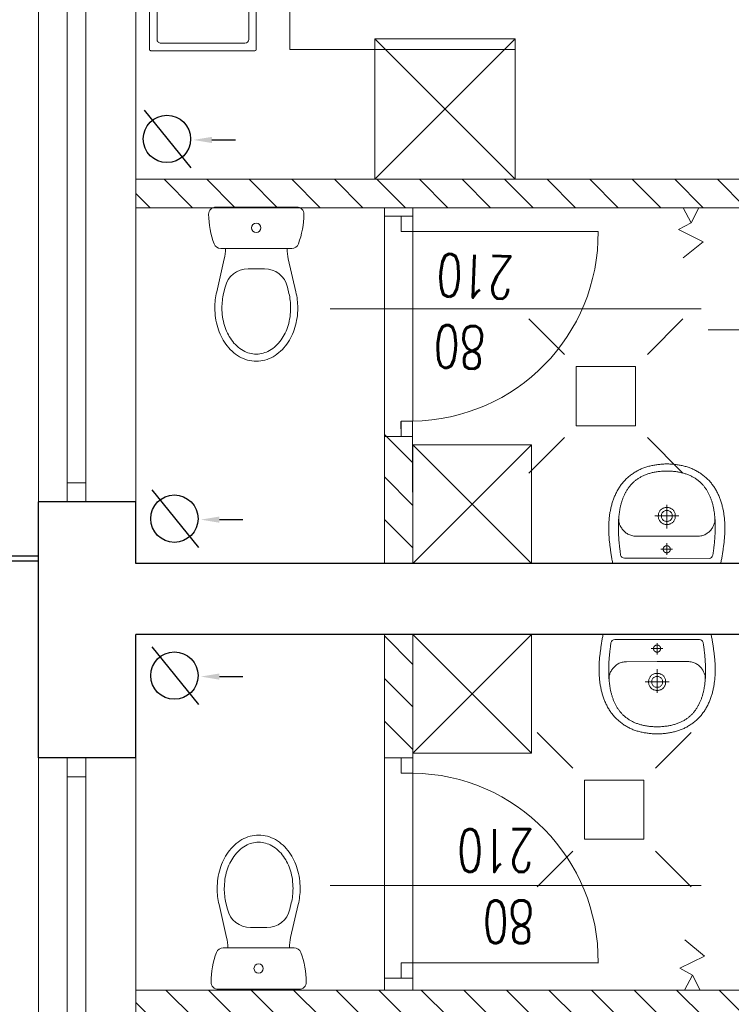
# Model space of a CAD drawing. Header units: millimetres. Extents: x -2948 to 78628, y 64669 to 215420.
# Tile 56 of 256: x 54957 to 55257, y 75974 to 76389. Entities that reach past the tile are written whole.
import ezdxf
from ezdxf.enums import TextEntityAlignment as Align

# ---------------------------------------------------------------- set-up
doc = ezdxf.new("R2010")
doc.units = ezdxf.units.MM
for name, pattern in [('ACAD_ISO04W100', [30, 24, -3, 0, -3]), ('CENTER2', [1.125, 0.75, -0.125, 0.125, -0.125]), ('HIDDEN', [9.525, 6.35, -3.175])]:
    doc.linetypes.add(name, pattern=pattern)
doc.layers.add('KONSTR.STALOWA', color=42, linetype='Continuous')
for name, color, linetype, lineweight in [('meble inst', 240, 'Continuous', 5), ('NOWE SCIANY', 3, 'Continuous', 13), ('OPIS', 2, 'Continuous', 13), ('osie', 91, 'ACAD_ISO04W100', 5), ('P_POMOC', 1, 'Continuous', 5), ('POMOC', 1, 'Continuous', 13), ('STOLARKA', 3, 'Continuous', 13), ('WYMIAR', 5, 'Continuous', 13), ('WYPOSAZENIE_SANITARNE', 122, 'Continuous', 5), ('ŚCIANY', 7, 'Continuous', 30)]:
    doc.layers.add(name, color=color, linetype=linetype, lineweight=lineweight)
doc.styles.add('CP_ATTR', font='ROMANS.SHX')
doc.styles.add('style2', font='romans.shx', dxfattribs={"width": 0.7})
doc.dimstyles.new('100', dxfattribs={"dimscale": 80, "dimtxt": 0.2, "dimasz": 0.2, "dimexe": 1.25, "dimexo": 0.625, "dimgap": 0.05, "dimtad": 1, "dimdec": 0, "dimdsep": 46, "dimlunit": 6, "dimtxsty": 'style2', "dimblk1": 'TICK', "dimblk2": 'TICK', "dimsah": 1, "dimcen": 0.2, "dimse1": 1, "dimse2": 1, "dimclrd": 256, "dimclrt": 2, "dimadec": 0, "dimazin": 0, "dimtfac": 1, "dimtdec": 0, "dimtix": 1, "dimtmove": 1, "dimatfit": 0, "dimldrblk": 'DOTSMALL', "dimfxl": 1, "dimtolj": 1, "dimtzin": 0, "dimarcsym": 0})

# ---------------------------------------------------------------- blocks, each defined once
blk = doc.blocks.new('A$C48A16FC9')
at = {"layer": 'WYPOSAZENIE_SANITARNE'}
for p, q in [((-13.67, 35.98), (20.52, 35.98)), ((18.4, 18.48), (-11.55, 18.48)), ((-13.28, 0.27), (-10.09, 14.1)), ((20.13, 0.27), (16.94, 14.1)), ((0, 10), (6.85, 10)), ((-10.36, -0.41), (-9.74, 2.25)), ((17.21, -0.41), (16.6, 2.25))]:
    blk.add_line(p, q, dxfattribs=at)
for points in [[(-14.07, -6.52, 0.072039), (-12.86, -14.86, 0.083339), (-9.48, -21.8, 0.106661), (-3.63, -27.12, 0.132138), (3.43, -29.02, 0.132138), (10.48, -27.12, 0.106661), (16.33, -21.8, 0.083339), (19.72, -14.86, 0.072039), (20.93, -6.52, 0.05824), (20.13, 0.27, 0.083339)], [(-13.28, 0.27, 0.05824), (-14.07, -6.52, 0.072039)], [(-10.36, -0.43, 0.05824), (-11.07, -6.52, 0.05824)], [(-11.07, -6.52, 0.072039), (-9.99, -14.01, 0.083339), (-7.04, -20.05, 0.106661), (-2.12, -24.52, 0.132138), (3.43, -26.02, 0.132138), (8.98, -24.52, 0.106661), (13.89, -20.05, 0.083339), (16.84, -14.01, 0.072039), (17.93, -6.52, 0.05824), (17.21, -0.43, 0.05824)]]:
    blk.add_lwpolyline(points, format="xyb", dxfattribs=at)
blk.add_circle((3.43, 27.23), 1.96, dxfattribs=at)
for centre, radius, start, end in [((-13.67, 32.98), 3, 90, 180.5376), ((20.52, 32.98), 3, 359.4624, 90), ((20.33, 33.3), 37, 180.5376, 200.3417), ((-13.48, 33.3), 37, 339.6583, 359.4624), ((-11.55, 21.48), 3, 200.3417, 270), ((-29.57, 18.6), 20, 346.9953, 359.6717), ((36.43, 18.6), 20, 180.3283, 193.0047), ((18.4, 21.48), 3, 270, 339.6583), ((0, 0), 10, 90, 166.9953), ((6.85, 0), 10, 13.0047, 90)]:
    blk.add_arc(centre, radius, start, end, dxfattribs=at)
blk = doc.blocks.new('umywalka Starck X 57x57 rzut')
for p, q in [((8125.85, 1958.51, 0.03), (8170.85, 1958.51, 0.03)), ((8123.85, 1956.51, 0.03), (8123.85, 1911.51, 0.03)), ((8172.85, 1956.51, 0.03), (8172.85, 1911.51, 0.03)), ((8125.85, 1909.51, 0.03), (8170.85, 1909.51, 0.03))]:
    blk.add_line(p, q)
at = {"elevation": 0.03}
blk.add_lwpolyline([(8176.85, 1961.81, 0.414214), (8176.15, 1962.51), (8120.55, 1962.51, 0.414214), (8119.85, 1961.81), (8119.85, 1906.21, 0.414214), (8120.55, 1905.51), (8176.15, 1905.51, 0.414214), (8176.85, 1906.21)], format="xyb", close=True, dxfattribs=at)
blk.add_circle((8148.35, 1953.51, 0.03), 1.75)
at = {"linetype": 'Continuous'}
for radius in [3.75, 2.6]:
    blk.add_circle((8148.35, 1931.01, 0.03), radius, dxfattribs=at)
for centre, start, end in [((8125.85, 1956.51, 0.03), 90, 180), ((8170.85, 1956.51, 0.03), 0, 90), ((8125.85, 1911.51, 0.03), 180, 270), ((8170.85, 1911.51, 0.03), 270, 0)]:
    blk.add_arc(centre, 2, start, end)
at = {"layer": 'osie', "linetype": 'CENTER2', "ltscale": 5}
for p, q in [((8150.7, 1953.51, 0.03), (8146, 1953.51, 0.03)), ((8148.35, 1955.86, 0.03), (8148.35, 1951.16, 0.03)), ((8143.28, 1931.01, 0.03), (8153.28, 1931.01, 0.03)), ((8148.35, 1935.94, 0.03), (8148.35, 1926.09, 0.03))]:
    blk.add_line(p, q, dxfattribs=at)
blk = doc.blocks.new('A$C17BC5D8D')
at = {"layer": 'WYPOSAZENIE_SANITARNE'}
blk.add_line((3.81, -7.43), (3.81, -7.43), dxfattribs=at)
for points in [[(-2.19, 13.82), (-2.19, -8.88), (-2.19, -31.68), (-1.76, -31.78), (-1.34, -31.87), (-0.91, -31.96), (-0.47, -32.04), (-0.04, -32.12), (0.4, -32.2), (0.84, -32.27), (1.28, -32.35), (1.73, -32.42), (2.17, -32.48), (2.61, -32.55), (3.06, -32.61), (3.5, -32.67), (3.94, -32.73), (4.39, -32.79), (4.83, -32.85), (5.26, -32.91), (5.7, -32.97), (6.13, -33.02), (6.56, -33.08), (6.98, -33.13), (7.4, -33.17), (7.82, -33.21), (8.24, -33.25), (8.67, -33.28), (9.09, -33.31), (9.51, -33.34), (9.93, -33.37), (10.36, -33.39), (10.78, -33.4), (11.2, -33.42), (11.63, -33.43), (12.05, -33.44), (12.47, -33.44), (12.9, -33.44), (13.32, -33.43), (13.74, -33.43), (14.17, -33.41), (14.59, -33.4), (15.01, -33.38), (15.43, -33.35), (15.86, -33.32), (16.28, -33.29), (16.7, -33.25), (17.12, -33.21), (17.54, -33.16), (17.96, -33.11), (18.37, -33.05), (18.79, -32.99), (19.21, -32.92), (19.62, -32.85), (20.04, -32.77), (20.45, -32.69), (20.87, -32.61), (21.28, -32.51), (21.69, -32.42), (22.1, -32.31), (22.51, -32.21), (22.91, -32.09), (23.32, -31.97), (23.72, -31.85), (24.13, -31.72), (24.53, -31.58), (24.93, -31.44), (25.33, -31.29), (25.72, -31.14), (26.12, -30.98), (26.51, -30.81), (26.9, -30.64), (26.9, -30.64), (27.31, -30.45), (27.7, -30.26), (28.1, -30.06), (28.48, -29.85), (28.86, -29.64), (29.24, -29.42), (29.61, -29.19), (29.97, -28.95), (30.33, -28.71), (30.68, -28.47), (31.02, -28.21), (31.36, -27.95), (31.7, -27.68), (32.03, -27.41), (32.35, -27.13), (32.66, -26.84), (32.97, -26.55), (33.28, -26.24), (33.58, -25.94), (33.87, -25.62), (34.16, -25.3), (34.44, -24.97), (34.72, -24.63), (34.99, -24.29), (35.26, -23.93), (35.52, -23.58), (35.77, -23.21), (36.02, -22.84), (36.27, -22.46), (36.49, -22.1), (36.71, -21.74), (36.92, -21.37), (37.12, -21), (37.31, -20.62), (37.5, -20.23), (37.67, -19.84), (37.84, -19.45), (38, -19.05), (38.15, -18.65), (38.29, -18.25), (38.43, -17.84), (38.56, -17.43), (38.68, -17.01), (38.79, -16.59), (38.9, -16.17), (39, -15.75), (39.1, -15.33), (39.18, -14.9), (39.27, -14.48), (39.34, -14.05), (39.41, -13.62), (39.47, -13.19), (39.53, -12.76), (39.58, -12.33), (39.63, -11.9), (39.67, -11.47), (39.71, -11.05), (39.74, -10.62), (39.77, -10.19), (39.79, -9.77), (39.8, -9.35), (39.82, -8.93), (39.82, -8.93), (39.8, -8.51), (39.79, -8.08), (39.77, -7.66), (39.74, -7.23), (39.71, -6.81), (39.67, -6.38), (39.63, -5.95), (39.58, -5.52), (39.53, -5.09), (39.47, -4.66), (39.41, -4.23), (39.34, -3.8), (39.27, -3.38), (39.18, -2.95), (39.1, -2.52), (39, -2.1), (38.9, -1.68), (38.79, -1.26), (38.68, -0.84), (38.56, -0.43), (38.43, -0.01), (38.29, 0.39), (38.15, 0.8), (38, 1.2), (37.84, 1.6), (37.67, 1.99), (37.5, 2.38), (37.31, 2.77), (37.12, 3.14), (36.92, 3.52), (36.71, 3.89), (36.49, 4.25), (36.27, 4.61), (36.27, 4.61), (36.02, 4.99), (35.77, 5.36), (35.52, 5.72), (35.26, 6.08), (34.99, 6.43), (34.72, 6.78), (34.44, 7.11), (34.16, 7.44), (33.87, 7.77), (33.58, 8.08), (33.28, 8.39), (32.97, 8.69), (32.66, 8.99), (32.35, 9.28), (32.03, 9.56), (31.7, 9.83), (31.36, 10.1), (31.02, 10.36), (30.68, 10.61), (30.33, 10.86), (29.97, 11.1), (29.61, 11.34), (29.24, 11.56), (28.86, 11.78), (28.48, 12), (28.1, 12.2), (27.7, 12.4), (27.31, 12.6), (26.9, 12.78), (26.9, 12.78), (26.51, 12.96), (26.12, 13.12), (25.72, 13.28), (25.33, 13.44), (24.93, 13.59), (24.53, 13.73), (24.13, 13.86), (23.72, 14), (23.32, 14.12), (22.91, 14.24), (22.51, 14.35), (22.1, 14.46), (21.69, 14.56), (21.28, 14.66), (20.87, 14.75), (20.45, 14.84), (20.04, 14.92), (19.62, 15), (19.21, 15.07), (18.79, 15.14), (18.37, 15.2), (17.96, 15.25), (17.54, 15.31), (17.12, 15.35), (16.7, 15.4), (16.28, 15.43), (15.86, 15.47), (15.43, 15.5), (15.01, 15.52), (14.59, 15.54), (14.17, 15.56), (13.74, 15.57), (13.32, 15.58), (12.9, 15.59), (12.47, 15.59), (12.05, 15.58), (11.63, 15.58), (11.2, 15.57), (10.78, 15.55), (10.36, 15.53), (9.93, 15.51), (9.51, 15.49), (9.09, 15.46), (8.67, 15.43), (8.24, 15.4), (7.82, 15.36), (7.4, 15.32), (6.98, 15.27), (6.56, 15.23), (6.56, 15.23), (6.13, 15.17), (5.7, 15.11), (5.26, 15.06), (4.83, 15), (4.39, 14.94), (3.94, 14.88), (3.5, 14.82), (3.06, 14.76), (2.61, 14.69), (2.17, 14.63), (1.73, 14.56), (1.28, 14.49), (0.84, 14.42), (0.4, 14.34), (-0.04, 14.27), (-0.47, 14.18), (-0.91, 14.1), (-1.34, 14.01), (-1.76, 13.92)], [(36.8, -8.93), (36.8, -8.44), (36.78, -7.96), (36.76, -7.49), (36.73, -7.02), (36.7, -6.57), (36.66, -6.12), (36.61, -5.67), (36.56, -5.24), (36.5, -4.81), (36.44, -4.38), (36.37, -3.97), (36.29, -3.56), (36.21, -3.16), (36.12, -2.76), (36.02, -2.38), (35.92, -1.99), (35.81, -1.62), (35.7, -1.25), (35.59, -0.89), (35.46, -0.53), (35.33, -0.19), (35.2, 0.16), (35.06, 0.49), (34.92, 0.82), (34.77, 1.15), (34.61, 1.47), (34.45, 1.78), (34.29, 2.08), (34.12, 2.38), (33.95, 2.68), (33.77, 2.96), (33.58, 3.25), (33.4, 3.52), (33.2, 3.79), (33.01, 4.06), (32.8, 4.32), (32.6, 4.57), (32.39, 4.82), (32.17, 5.06), (31.95, 5.3), (31.73, 5.53), (31.5, 5.75), (31.27, 5.98), (31.04, 6.19), (30.8, 6.4), (30.56, 6.61), (30.31, 6.81), (30.06, 7), (29.81, 7.19), (29.55, 7.38), (29.29, 7.56), (29.02, 7.74), (28.76, 7.91), (28.49, 8.07), (28.21, 8.24), (27.93, 8.39), (27.65, 8.54), (27.37, 8.69), (27.09, 8.84), (26.8, 8.98), (26.5, 9.11), (26.21, 9.24), (25.91, 9.37), (25.61, 9.49), (25.31, 9.61), (25.01, 9.72), (24.7, 9.83), (24.39, 9.94), (24.08, 10.04), (23.76, 10.14), (23.45, 10.23), (23.13, 10.32), (22.81, 10.41), (22.48, 10.49), (22.16, 10.57), (21.83, 10.64), (21.5, 10.72), (21.17, 10.78), (20.84, 10.85), (20.51, 10.91), (20.18, 10.97), (19.84, 11.02), (19.5, 11.08), (19.16, 11.12), (18.82, 11.17), (18.48, 11.21), (18.14, 11.25), (17.8, 11.29), (17.45, 11.32), (17.11, 11.35), (16.76, 11.38), (16.41, 11.4), (16.06, 11.43), (15.72, 11.45), (15.37, 11.46), (15.02, 11.48), (14.67, 11.49), (14.32, 11.5), (13.97, 11.51), (13.61, 11.51), (13.26, 11.51), (12.91, 11.51), (12.56, 11.51), (12.21, 11.51), (11.86, 11.5), (11.5, 11.49), (11.15, 11.48), (10.8, 11.47), (10.45, 11.45), (10.1, 11.44), (9.75, 11.42), (9.4, 11.4), (9.05, 11.38), (8.7, 11.36), (8.36, 11.33), (8.01, 11.31), (7.66, 11.28), (7.32, 11.25), (6.97, 11.22), (6.63, 11.19), (6.29, 11.15), (5.95, 11.12), (5.61, 11.08), (5.27, 11.05), (4.93, 11.01), (4.6, 10.97), (4.26, 10.93), (3.93, 10.89), (3.6, 10.85), (3.27, 10.8), (2.94, 10.76), (2.61, 10.72), (2.29, 10.67), (1.97, 10.63), (1.65, 10.58), (1.33, 10.53), (1.33, 10.53), (0.77, 10.3), (0.38, 9.98), (0.13, 9.53), (0.01, 8.93), (-0.01, -8.93), (0.01, -26.78), (0.13, -27.38), (0.38, -27.83), (0.77, -28.16), (1.33, -28.39), (1.65, -28.43), (1.97, -28.48), (2.29, -28.52), (2.61, -28.57), (2.94, -28.61), (3.27, -28.66), (3.6, -28.7), (3.93, -28.74), (4.26, -28.78), (4.6, -28.82), (4.93, -28.86), (5.27, -28.9), (5.61, -28.93), (5.95, -28.97), (6.29, -29.01), (6.63, -29.04), (6.97, -29.07), (7.32, -29.1), (7.66, -29.13), (8.01, -29.16), (8.36, -29.18), (8.7, -29.21), (9.05, -29.23), (9.4, -29.25), (9.75, -29.27), (10.1, -29.29), (10.45, -29.31), (10.8, -29.32), (11.15, -29.33), (11.5, -29.34), (11.86, -29.35), (12.21, -29.36), (12.56, -29.36), (12.91, -29.37), (13.26, -29.37), (13.61, -29.36), (13.97, -29.36), (14.32, -29.35), (14.67, -29.34), (15.02, -29.33), (15.37, -29.32), (15.72, -29.3), (16.06, -29.28), (16.41, -29.26), (16.76, -29.23), (17.11, -29.2), (17.45, -29.17), (17.8, -29.14), (18.14, -29.1), (18.48, -29.07), (18.82, -29.02), (19.16, -28.98), (19.5, -28.93), (19.84, -28.88), (20.18, -28.82), (20.51, -28.76), (20.84, -28.7), (21.17, -28.64), (21.5, -28.57), (21.83, -28.5), (22.16, -28.42), (22.48, -28.34), (22.81, -28.26), (23.13, -28.17), (23.45, -28.08), (23.76, -27.99), (24.08, -27.89), (24.39, -27.79), (24.7, -27.68), (25.01, -27.57), (25.31, -27.46), (25.61, -27.34), (25.91, -27.22), (26.21, -27.09), (26.5, -26.96), (26.8, -26.83), (27.09, -26.69), (27.37, -26.55), (27.65, -26.4), (27.93, -26.25), (28.21, -26.09), (28.49, -25.93), (28.76, -25.76), (29.02, -25.59), (29.29, -25.41), (29.55, -25.23), (29.81, -25.05), (30.06, -24.86), (30.31, -24.66), (30.56, -24.46), (30.8, -24.26), (31.04, -24.04), (31.27, -23.83), (31.5, -23.61), (31.73, -23.38), (31.95, -23.15), (32.17, -22.91), (32.39, -22.67), (32.6, -22.42), (32.8, -22.17), (33.01, -21.91), (33.2, -21.64), (33.4, -21.37), (33.58, -21.1), (33.77, -20.82), (33.95, -20.53), (34.12, -20.24), (34.29, -19.94), (34.45, -19.63), (34.61, -19.32), (34.77, -19), (34.92, -18.68), (35.06, -18.35), (35.2, -18.01), (35.33, -17.67), (35.46, -17.32), (35.59, -16.96), (35.7, -16.6), (35.81, -16.23), (35.92, -15.86), (36.02, -15.48), (36.12, -15.09), (36.21, -14.69), (36.29, -14.29), (36.37, -13.88), (36.44, -13.47), (36.5, -13.05), (36.56, -12.62), (36.61, -12.18), (36.66, -11.74), (36.7, -11.29), (36.73, -10.83), (36.76, -10.36), (36.78, -9.89), (36.8, -9.41), (36.8, -8.93)], [(3.81, -7.43), (3.79, -7.43), (3.77, -7.43), (3.75, -7.43), (3.73, -7.43), (3.71, -7.43), (3.69, -7.43), (3.67, -7.43), (3.64, -7.44), (3.62, -7.44), (3.6, -7.44), (3.58, -7.44), (3.56, -7.45), (3.54, -7.45), (3.52, -7.46), (3.5, -7.46), (3.48, -7.46), (3.46, -7.47), (3.44, -7.47), (3.42, -7.48), (3.39, -7.49), (3.37, -7.49), (3.35, -7.5), (3.33, -7.5), (3.31, -7.51), (3.29, -7.52), (3.27, -7.53), (3.25, -7.53), (3.23, -7.54), (3.22, -7.55), (3.2, -7.56), (3.18, -7.57), (3.16, -7.58), (3.14, -7.59), (3.12, -7.6), (3.1, -7.61), (3.08, -7.62), (3.06, -7.63), (3.05, -7.64), (3.03, -7.65), (3.01, -7.66), (2.99, -7.67), (2.97, -7.68), (2.96, -7.69), (2.94, -7.71), (2.92, -7.72), (2.9, -7.73), (2.89, -7.75), (2.87, -7.76), (2.85, -7.77), (2.84, -7.79), (2.82, -7.8), (2.81, -7.81), (2.79, -7.83), (2.78, -7.84), (2.76, -7.86), (2.75, -7.87), (2.73, -7.89), (2.72, -7.9), (2.7, -7.92), (2.69, -7.93), (2.67, -7.95), (2.66, -7.97), (2.65, -7.98), (2.63, -8), (2.62, -8.02), (2.61, -8.03), (2.59, -8.05), (2.58, -8.07), (2.57, -8.08), (2.56, -8.1), (2.55, -8.12), (2.54, -8.14), (2.52, -8.16), (2.51, -8.17), (2.5, -8.19), (2.49, -8.21), (2.48, -8.23), (2.47, -8.25), (2.46, -8.27), (2.45, -8.29), (2.45, -8.31), (2.44, -8.33), (2.43, -8.35), (2.42, -8.37), (2.41, -8.39), (2.41, -8.41), (2.4, -8.43), (2.39, -8.45), (2.38, -8.47), (2.38, -8.49), (2.37, -8.51), (2.37, -8.53), (2.36, -8.55), (2.36, -8.57), (2.35, -8.59), (2.35, -8.61), (2.34, -8.63), (2.34, -8.65), (2.33, -8.67), (2.33, -8.69), (2.33, -8.71), (2.32, -8.73), (2.32, -8.76), (2.32, -8.78), (2.32, -8.8), (2.32, -8.82), (2.31, -8.84), (2.31, -8.86), (2.31, -8.88), (2.31, -8.9), (2.31, -8.92), (2.31, -8.95), (2.31, -8.97), (2.31, -8.99), (2.31, -9.01), (2.32, -9.03), (2.32, -9.05), (2.32, -9.07), (2.32, -9.09), (2.32, -9.12), (2.33, -9.14), (2.33, -9.16), (2.33, -9.18), (2.34, -9.2), (2.34, -9.22), (2.35, -9.24), (2.35, -9.26), (2.35, -9.28), (2.36, -9.3), (2.37, -9.32), (2.37, -9.34), (2.38, -9.36), (2.38, -9.38), (2.39, -9.4), (2.4, -9.42), (2.4, -9.44), (2.41, -9.46), (2.42, -9.48), (2.43, -9.5), (2.44, -9.52), (2.44, -9.54), (2.45, -9.56), (2.46, -9.58), (2.47, -9.6), (2.48, -9.62), (2.49, -9.64), (2.5, -9.66), (2.51, -9.67), (2.52, -9.69), (2.53, -9.71), (2.54, -9.73), (2.56, -9.75), (2.57, -9.77), (2.58, -9.78), (2.59, -9.8), (2.6, -9.82), (2.62, -9.83), (2.63, -9.85), (2.64, -9.87), (2.66, -9.88), (2.67, -9.9), (2.68, -9.92), (2.7, -9.93), (2.71, -9.95), (2.73, -9.96), (2.74, -9.98), (2.76, -9.99), (2.77, -10.01), (2.79, -10.02), (2.8, -10.04), (2.82, -10.05), (2.84, -10.07), (2.85, -10.08), (2.87, -10.09), (2.88, -10.11), (2.9, -10.12), (2.92, -10.13), (2.94, -10.14), (2.95, -10.16), (2.97, -10.17), (2.99, -10.18), (3.01, -10.19), (3.02, -10.2), (3.04, -10.21), (3.06, -10.22), (3.08, -10.24), (3.1, -10.25), (3.12, -10.26), (3.13, -10.27), (3.15, -10.27), (3.17, -10.28), (3.19, -10.29), (3.21, -10.3), (3.23, -10.31), (3.25, -10.32), (3.27, -10.33), (3.29, -10.33), (3.31, -10.34), (3.33, -10.35), (3.35, -10.35), (3.37, -10.36), (3.39, -10.37), (3.41, -10.37), (3.43, -10.38), (3.45, -10.38), (3.47, -10.39), (3.49, -10.39), (3.51, -10.4), (3.54, -10.4), (3.56, -10.4), (3.58, -10.41), (3.6, -10.41), (3.62, -10.41), (3.64, -10.42), (3.66, -10.42), (3.68, -10.42), (3.7, -10.42), (3.73, -10.42), (3.75, -10.43), (3.77, -10.43), (3.79, -10.43), (3.81, -10.43), (3.83, -10.43), (3.85, -10.43), (3.87, -10.43), (3.9, -10.42), (3.92, -10.42), (3.94, -10.42), (3.96, -10.42), (3.98, -10.42), (4, -10.41), (4.02, -10.41), (4.04, -10.41), (4.06, -10.41), (4.08, -10.4), (4.11, -10.4), (4.13, -10.39), (4.15, -10.39), (4.17, -10.38), (4.19, -10.38), (4.21, -10.37), (4.23, -10.37), (4.25, -10.36), (4.27, -10.36), (4.29, -10.35), (4.31, -10.34), (4.33, -10.33), (4.35, -10.33), (4.37, -10.32), (4.39, -10.31), (4.41, -10.3), (4.43, -10.29), (4.45, -10.29), (4.47, -10.28), (4.49, -10.27), (4.5, -10.26), (4.52, -10.25), (4.54, -10.24), (4.56, -10.23), (4.58, -10.22), (4.6, -10.2), (4.61, -10.19), (4.63, -10.18), (4.65, -10.17), (4.67, -10.16), (4.69, -10.15), (4.7, -10.13), (4.72, -10.12), (4.74, -10.11), (4.75, -10.09), (4.77, -10.08), (4.79, -10.07), (4.8, -10.05), (4.82, -10.04), (4.83, -10.03), (4.85, -10.01), (4.86, -10), (4.88, -9.98), (4.89, -9.97), (4.91, -9.95), (4.92, -9.93), (4.94, -9.92), (4.95, -9.9), (4.96, -9.89), (4.98, -9.87), (4.99, -9.85), (5, -9.84), (5.02, -9.82), (5.03, -9.8), (5.04, -9.79), (5.05, -9.77), (5.07, -9.75), (5.08, -9.73), (5.09, -9.71), (5.1, -9.7), (5.11, -9.68), (5.12, -9.66), (5.13, -9.64), (5.14, -9.62), (5.15, -9.6), (5.16, -9.58), (5.17, -9.57), (5.18, -9.55), (5.19, -9.53), (5.2, -9.51), (5.2, -9.49), (5.21, -9.47), (5.22, -9.45), (5.23, -9.43), (5.23, -9.41), (5.24, -9.39), (5.25, -9.37), (5.25, -9.35), (5.26, -9.33), (5.26, -9.31), (5.27, -9.29), (5.27, -9.27), (5.28, -9.24), (5.28, -9.22), (5.29, -9.2), (5.29, -9.18), (5.29, -9.16), (5.3, -9.14), (5.3, -9.12), (5.3, -9.1), (5.3, -9.08), (5.31, -9.06), (5.31, -9.03), (5.31, -9.01), (5.31, -8.99), (5.31, -8.97), (5.31, -8.95), (5.31, -8.93), (5.31, -8.91), (5.31, -8.89), (5.31, -8.86), (5.31, -8.84), (5.31, -8.82), (5.31, -8.8), (5.31, -8.78), (5.3, -8.76), (5.3, -8.74), (5.3, -8.72), (5.29, -8.7), (5.29, -8.67), (5.29, -8.65), (5.28, -8.63), (5.28, -8.61), (5.27, -8.59), (5.27, -8.57), (5.26, -8.55), (5.26, -8.53), (5.25, -8.51), (5.25, -8.49), (5.24, -8.47), (5.23, -8.45), (5.23, -8.43), (5.22, -8.41), (5.21, -8.39), (5.2, -8.37), (5.2, -8.35), (5.19, -8.33), (5.18, -8.31), (5.17, -8.29), (5.16, -8.27), (5.15, -8.25), (5.14, -8.23), (5.13, -8.22), (5.12, -8.2), (5.11, -8.18), (5.1, -8.16), (5.09, -8.14), (5.08, -8.12), (5.07, -8.11), (5.06, -8.09), (5.04, -8.07), (5.03, -8.05), (5.02, -8.04), (5.01, -8.02), (4.99, -8), (4.98, -7.99), (4.97, -7.97), (4.95, -7.95), (4.94, -7.94), (4.93, -7.92), (4.91, -7.91), (4.9, -7.89), (4.88, -7.87), (4.87, -7.86), (4.85, -7.84), (4.84, -7.83), (4.82, -7.82), (4.8, -7.8), (4.79, -7.79), (4.77, -7.77), (4.76, -7.76), (4.74, -7.75), (4.72, -7.73), (4.71, -7.72), (4.69, -7.71), (4.67, -7.7), (4.65, -7.68), (4.64, -7.67), (4.62, -7.66), (4.6, -7.65), (4.58, -7.64), (4.56, -7.63), (4.55, -7.62), (4.53, -7.61), (4.51, -7.6), (4.49, -7.59), (4.47, -7.58), (4.45, -7.57), (4.43, -7.56), (4.41, -7.55), (4.39, -7.54), (4.37, -7.54), (4.35, -7.53), (4.33, -7.52), (4.31, -7.51), (4.29, -7.51), (4.27, -7.5), (4.25, -7.49), (4.23, -7.49), (4.21, -7.48), (4.19, -7.48), (4.17, -7.47), (4.15, -7.47), (4.13, -7.46), (4.11, -7.46), (4.09, -7.45), (4.07, -7.45), (4.05, -7.44), (4.03, -7.44), (4, -7.44), (3.98, -7.44), (3.96, -7.43), (3.94, -7.43), (3.92, -7.43), (3.9, -7.43), (3.88, -7.43), (3.86, -7.43), (3.84, -7.43), (3.81, -7.43)], [(17.86, -5.33), (18.22, -5.34), (18.57, -5.38), (18.89, -5.45), (19.19, -5.54), (19.47, -5.65), (19.74, -5.79), (19.99, -5.94), (20.21, -6.11), (20.42, -6.3), (20.61, -6.5), (20.78, -6.72), (20.93, -6.95), (21.06, -7.19), (21.18, -7.44), (21.27, -7.7), (21.35, -7.97), (21.41, -8.24), (21.44, -8.51), (21.46, -8.79), (21.46, -9.07), (21.44, -9.34), (21.41, -9.62), (21.35, -9.89), (21.27, -10.15), (21.18, -10.41), (21.06, -10.66), (20.93, -10.9), (20.78, -11.13), (20.61, -11.35), (20.42, -11.55), (20.21, -11.74), (19.98, -11.91), (19.74, -12.07), (19.47, -12.2), (19.19, -12.31), (18.89, -12.41), (18.56, -12.47), (18.22, -12.51), (17.86, -12.53), (17.5, -12.51), (17.16, -12.47), (16.84, -12.41), (16.54, -12.31), (16.25, -12.2), (15.99, -12.07), (15.74, -11.91), (15.52, -11.74), (15.31, -11.55), (15.12, -11.35), (14.95, -11.13), (14.8, -10.9), (14.66, -10.66), (14.55, -10.41), (14.46, -10.15), (14.38, -9.88), (14.32, -9.61), (14.28, -9.34), (14.27, -9.06), (14.27, -8.79), (14.28, -8.51), (14.32, -8.24), (14.38, -7.97), (14.46, -7.7), (14.55, -7.44), (14.66, -7.19), (14.8, -6.95), (14.95, -6.72), (15.12, -6.5), (15.31, -6.3), (15.52, -6.11), (15.74, -5.94), (15.99, -5.79), (16.25, -5.65), (16.54, -5.54), (16.84, -5.45), (17.16, -5.38), (17.5, -5.34), (17.86, -5.33)], [(17.86, -6.63), (18.23, -6.65), (18.57, -6.72), (18.87, -6.82), (19.14, -6.97), (19.38, -7.14), (19.59, -7.35), (19.77, -7.57), (19.91, -7.82), (20.02, -8.08), (20.1, -8.36), (20.15, -8.64), (20.16, -8.93), (20.15, -9.21), (20.1, -9.5), (20.02, -9.77), (19.91, -10.03), (19.76, -10.28), (19.59, -10.51), (19.38, -10.71), (19.14, -10.89), (18.87, -11.03), (18.57, -11.14), (18.23, -11.2), (17.86, -11.23), (17.5, -11.2), (17.16, -11.14), (16.86, -11.03), (16.59, -10.89), (16.35, -10.71), (16.14, -10.51), (15.96, -10.28), (15.82, -10.03), (15.71, -9.77), (15.63, -9.5), (15.58, -9.21), (15.56, -8.93), (15.58, -8.64), (15.63, -8.36), (15.71, -8.08), (15.82, -7.82), (15.96, -7.57), (16.14, -7.35), (16.35, -7.14), (16.59, -6.97), (16.86, -6.82), (17.16, -6.72), (17.5, -6.65), (17.86, -6.63)]]:
    blk.add_lwpolyline(points, close=True, dxfattribs=at)
for points in [[(16.87, 11.37), (16.57, 11.39), (16.26, 11.39), (15.94, 11.38), (15.62, 11.34), (15.28, 11.28), (14.95, 11.2), (14.61, 11.1), (14.27, 10.99), (13.93, 10.85), (13.6, 10.7), (13.26, 10.52), (12.93, 10.33), (12.61, 10.12), (12.29, 9.89), (11.98, 9.65), (11.68, 9.38), (11.4, 9.1), (11.12, 8.81), (10.86, 8.49), (10.62, 8.16), (10.39, 7.81), (10.18, 7.45), (9.99, 7.07), (9.82, 6.67), (9.67, 6.26), (9.54, 5.83), (9.45, 5.39), (9.37, 4.93), (9.33, 4.46), (9.31, 3.97)], [(9.31, 3.97), (9.31, -8.93), (9.31, -21.83)], [(17.89, -3.84), (17.89, -14.02)], [(3.81, -11.36), (3.81, -6.49)], [(6.34, -8.93), (1.5, -8.93)], [(22.54, -8.93), (12.53, -8.93)], [(9.31, -21.83), (9.33, -22.31), (9.37, -22.78), (9.45, -23.24), (9.54, -23.68), (9.67, -24.11), (9.82, -24.52), (9.99, -24.92), (10.18, -25.3), (10.39, -25.66), (10.62, -26.01), (10.86, -26.34), (11.12, -26.66), (11.4, -26.96), (11.68, -27.24), (11.98, -27.5), (12.29, -27.75), (12.61, -27.97), (12.93, -28.18), (13.26, -28.38), (13.6, -28.55), (13.93, -28.7), (14.27, -28.84), (14.61, -28.96), (14.95, -29.05), (15.28, -29.13), (15.62, -29.19), (15.94, -29.23), (16.26, -29.25), (16.57, -29.24), (16.87, -29.22)]]:
    blk.add_lwpolyline(points, dxfattribs=at)
blk = doc.blocks.new('2DHSN_724_5an68yu')
for p, q in [((-17.5, 17.51), (-32.5, 32.51)), ((17.5, 17.51), (32.5, 32.51)), ((-17.5, -17.51), (-32.5, -32.51)), ((17.5, -17.51), (32.5, -32.51))]:
    blk.add_line(p, q)
blk.add_lwpolyline([(-12.5, 12.5), (12.5, 12.5), (12.5, -12.5), (-12.5, -12.5)], close=True)
at = {"linetype": 'ByBlock', "style": 'CP_ATTR', "flags": 9}
for tag, p in [('NAME', (-9.19, -1.83)), ('FLOW', (-9.19, -1.83)), ('CHARACTER', (-9.19, -1.84)), ('NUMBER', (-9.19, -1.85)), ('TEMPERATURE', (-9.19, -1.85)), ('PRODUCT-TYPE', (-9.19, -1.86)), ('ORDER-NO', (-9.19, -1.87)), ('PN', (-9.18, -1.83)), ('OTHER', (-9.18, -1.83)), ('PRODUCER', (-9.17, -1.83)), ('ARTICLE', (-9.16, -1.83)), ('VOLTAGE', (-9.16, -1.85)), ('WEIGHT', (-9.15, -1.84)), ('GROUP', (-9.15, -1.85)), ('POWER', (-9.15, -1.87)), ('DN', (-9.14, -1.86))]:
    blk.add_attdef(tag, text='', height=0.00005, dxfattribs=at).set_placement(p, align=Align.MIDDLE_LEFT)
blk = doc.blocks.new('TICK')
at = {"color": 5}
for p, q in [((0, -0.75), (0, 0.75)), ((-1, 0), (1, 0))]:
    blk.add_line(p, q, dxfattribs=at)
at = {"const_width": 0.1}
blk.add_lwpolyline([(-0.354, -0.354), (0.354, 0.354)], dxfattribs=at)
blk = doc.blocks.new('*D1105')
at = {"layer": 'Defpoints', "color": 0, "ltscale": 2, "transparency": 16777216}
for p in [(54277.68, 76159.64), (55015.89, 76159.64), (55015.89, 76129.64)]:
    blk.add_point(p, dxfattribs=at)
at = {"layer": 'WYMIAR', "lineweight": -2, "ltscale": 2, "transparency": 16777216}
for p, q in [((54277.68, 76175.64), (54277.68, 76191.64)), ((54277.68, 76129.64), (54277.68, 76159.64)), ((54277.68, 76113.64), (54277.68, 76097.64))]:
    blk.add_line(p, q, dxfattribs=at)
at = {"layer": 'WYMIAR', "lineweight": -2, "ltscale": 2, "transparency": 16777216, "xscale": 16, "yscale": 16, "zscale": 16}
for p, rotation in [((54277.68, 76159.64), 270), ((54277.68, 76129.64), 90)]:
    blk.add_blockref('TICK', p, dxfattribs=dict(at, rotation=rotation))
at = {"layer": 'WYMIAR', "color": 2, "ltscale": 2, "transparency": 16777216, "insert": (54265.68, 76144.64), "char_height": 16, "attachment_point": 5, "rotation": 90, "style": 'style2'}
blk.add_mtext('\\A1;30', dxfattribs=at)
blk = doc.blocks.new('_DotSmall')
at = {"layer": 'OPIS', "color": 0, "const_width": 0.5}
blk.add_lwpolyline([(-0.0625, 0, 1), (0.0625, 0, 1)], format="xyb", close=True, dxfattribs=at)
blk = doc.blocks.new('*D1106')
at = {"layer": 'Defpoints', "color": 0, "ltscale": 2, "transparency": 16777216}
for p in [(54277.68, 76309.64), (55005.49, 76309.64), (55015.89, 76159.64)]:
    blk.add_point(p, dxfattribs=at)
at = {"layer": 'WYMIAR', "lineweight": -2, "ltscale": 2, "transparency": 16777216}
blk.add_line((54277.68, 76175.64), (54277.68, 76293.64), dxfattribs=at)
at = {"layer": 'WYMIAR', "lineweight": -2, "ltscale": 2, "transparency": 16777216, "xscale": 16, "yscale": 16, "zscale": 16}
for p, rotation in [((54277.68, 76309.64), 90), ((54277.68, 76159.64), 270)]:
    blk.add_blockref('TICK', p, dxfattribs=dict(at, rotation=rotation))
at = {"layer": 'WYMIAR', "color": 2, "ltscale": 2, "transparency": 16777216, "insert": (54265.68, 76234.64), "char_height": 16, "attachment_point": 5, "rotation": 90, "style": 'style2'}
blk.add_mtext('\\A1;150', dxfattribs=at)
blk = doc.blocks.new('*D1132')
at = {"layer": 'Defpoints', "color": 0, "ltscale": 2, "transparency": 16777216}
for p in [(54277.68, 75967.64), (55005.49, 75967.64), (54990.49, 75572.64)]:
    blk.add_point(p, dxfattribs=at)
at = {"layer": 'WYMIAR', "lineweight": -2, "ltscale": 2, "transparency": 16777216}
blk.add_line((54277.68, 75588.64), (54277.68, 75951.64), dxfattribs=at)
at = {"layer": 'WYMIAR', "lineweight": -2, "ltscale": 2, "transparency": 16777216, "xscale": 16, "yscale": 16, "zscale": 16}
for p, rotation in [((54277.68, 75967.64), 90), ((54277.68, 75572.64), 270)]:
    blk.add_blockref('TICK', p, dxfattribs=dict(at, rotation=rotation))
at = {"layer": 'WYMIAR', "color": 2, "ltscale": 2, "transparency": 16777216, "insert": (54265.68, 75770.14), "char_height": 16, "attachment_point": 5, "rotation": 90, "style": 'style2'}
blk.add_mtext('\\A1;395', dxfattribs=at)
blk = doc.blocks.new('*D1133')
at = {"layer": 'Defpoints', "color": 0, "ltscale": 2, "transparency": 16777216}
for p in [(54277.68, 75979.64), (54990.49, 75979.64), (54990.49, 75967.64)]:
    blk.add_point(p, dxfattribs=at)
at = {"layer": 'WYMIAR', "lineweight": -2, "ltscale": 2, "transparency": 16777216}
for p, q in [((54277.68, 75995.64), (54277.68, 76011.64)), ((54277.68, 75967.64), (54277.68, 75979.64)), ((54277.68, 75951.64), (54277.68, 75935.64))]:
    blk.add_line(p, q, dxfattribs=at)
at = {"layer": 'WYMIAR', "lineweight": -2, "ltscale": 2, "transparency": 16777216, "xscale": 16, "yscale": 16, "zscale": 16}
for p, rotation in [((54277.68, 75979.64), 270), ((54277.68, 75967.64), 90)]:
    blk.add_blockref('TICK', p, dxfattribs=dict(at, rotation=rotation))
at = {"layer": 'WYMIAR', "color": 2, "ltscale": 2, "transparency": 16777216, "insert": (54265.68, 75973.64), "char_height": 16, "attachment_point": 5, "rotation": 90, "style": 'style2'}
blk.add_mtext('\\A1;12', dxfattribs=at)
blk = doc.blocks.new('*D1134')
at = {"layer": 'Defpoints', "color": 0, "ltscale": 2, "transparency": 16777216}
for p in [(54277.68, 76129.64), (55005.49, 76129.64), (54990.49, 75979.64)]:
    blk.add_point(p, dxfattribs=at)
at = {"layer": 'WYMIAR', "lineweight": -2, "ltscale": 2, "transparency": 16777216}
blk.add_line((54277.68, 75995.64), (54277.68, 76113.64), dxfattribs=at)
at = {"layer": 'WYMIAR', "lineweight": -2, "ltscale": 2, "transparency": 16777216, "xscale": 16, "yscale": 16, "zscale": 16}
for p, rotation in [((54277.68, 76129.64), 90), ((54277.68, 75979.64), 270)]:
    blk.add_blockref('TICK', p, dxfattribs=dict(at, rotation=rotation))
at = {"layer": 'WYMIAR', "color": 2, "ltscale": 2, "transparency": 16777216, "insert": (54265.68, 76054.64), "char_height": 16, "attachment_point": 5, "rotation": 90, "style": 'style2'}
blk.add_mtext('\\A1;150', dxfattribs=at)
blk = doc.blocks.new('*D1135')
at = {"layer": 'Defpoints', "color": 0, "ltscale": 2, "transparency": 16777216}
for p in [(54277.68, 76321.64), (54990.49, 76321.64), (54990.49, 76309.64)]:
    blk.add_point(p, dxfattribs=at)
at = {"layer": 'WYMIAR', "lineweight": -2, "ltscale": 2, "transparency": 16777216}
for p, q in [((54277.68, 76337.64), (54277.68, 76353.64)), ((54277.68, 76309.64), (54277.68, 76321.64)), ((54277.68, 76293.64), (54277.68, 76277.64))]:
    blk.add_line(p, q, dxfattribs=at)
at = {"layer": 'WYMIAR', "lineweight": -2, "ltscale": 2, "transparency": 16777216, "xscale": 16, "yscale": 16, "zscale": 16}
for p, rotation in [((54277.68, 76321.64), 270), ((54277.68, 76309.64), 90)]:
    blk.add_blockref('TICK', p, dxfattribs=dict(at, rotation=rotation))
at = {"layer": 'WYMIAR', "color": 2, "ltscale": 2, "transparency": 16777216, "insert": (54265.68, 76315.64), "char_height": 16, "attachment_point": 5, "rotation": 90, "style": 'style2'}
blk.add_mtext('\\A1;12', dxfattribs=at)
blk = doc.blocks.new('*D1136')
at = {"layer": 'Defpoints', "color": 0, "ltscale": 2, "transparency": 16777216}
for p in [(54277.68, 76713.24), (55005.49, 76713.24), (54990.49, 76321.64)]:
    blk.add_point(p, dxfattribs=at)
at = {"layer": 'WYMIAR', "lineweight": -2, "ltscale": 2, "transparency": 16777216}
blk.add_line((54277.68, 76337.64), (54277.68, 76697.24), dxfattribs=at)
at = {"layer": 'WYMIAR', "lineweight": -2, "ltscale": 2, "transparency": 16777216, "xscale": 16, "yscale": 16, "zscale": 16}
for p, rotation in [((54277.68, 76713.24), 90), ((54277.68, 76321.64), 270)]:
    blk.add_blockref('TICK', p, dxfattribs=dict(at, rotation=rotation))
at = {"layer": 'WYMIAR', "color": 2, "ltscale": 2, "transparency": 16777216, "insert": (54265.68, 76517.44), "char_height": 16, "attachment_point": 5, "rotation": 90, "style": 'style2'}
blk.add_mtext('\\A1;392', dxfattribs=at)

msp = doc.modelspace()

# ---------------------------------------------------------------- hatches: boundary and pattern name
at = {"layer": 'NOWE SCIANY', "ltscale": 2, "true_color": 0x33a319, "transparency": 33554687}
h = msp.add_hatch(dxfattribs=at)
h.set_pattern_fill('ANSI31', color=84, scale=4)
h.set_pattern_definition([(135, (17962.765, -27595.734), (-8.9802561, -8.9802561), [])])
h.paths.add_polyline_path([(55005.49, 75979.64), (55005.49, 75967.64), (55286.5, 75967.64), (55286.5, 75972.59), (55286.5, 75979.64), (55122.5, 75979.64), (55110.5, 75979.64)])
edge = h.paths.add_edge_path()
edge.add_line((55005.49, 76321.64), (55005.49, 76309.64))
edge.add_line((55005.49, 76309.64), (55038, 76309.64))
edge.add_arc((55039.25, 76306.92), 3, 90.0293, 114.6441, ccw=False)
edge.add_line((55039.25, 76309.92), (55073.44, 76309.94))
edge.add_arc((55073.44, 76306.94), 3, 64.5672, 90.0293, ccw=False)
edge.add_line((55074.73, 76309.64), (55123.5, 76309.64))
edge.add_line((55123.5, 76309.64), (55286.5, 76309.64))
edge.add_line((55286.5, 76309.64), (55286.5, 76321.64))
edge.add_line((55286.5, 76321.64), (55005.49, 76321.64))
h = msp.add_hatch(dxfattribs=at)
h.set_pattern_fill('ANSI31', color=84, scale=4)
h.set_pattern_definition([(135, (17961.765, -27591.33), (-8.9802561, -8.9802561), [])])
h.paths.add_polyline_path([(55110.49, 76214.64), (55110.49, 76164.05), (55122.5, 76164.05), (55122.5, 76214.64)])
h.paths.add_polyline_path([(55110.5, 76309.64), (55110.5, 76304.64), (55122.5, 76304.64), (55122.5, 76309.64)])
h = msp.add_hatch(dxfattribs=at)
h.set_pattern_fill('ANSI31', color=84, scale=4)
h.set_pattern_definition([(135, (17961.765, -27676.33), (-8.9802561, -8.9802561), [])])
h.paths.add_polyline_path([(55110.49, 76129.64), (55110.49, 76077.66), (55122.5, 76077.66), (55122.5, 76129.64)])
h.paths.add_polyline_path([(55110.5, 76219.64), (55110.5, 76219.64), (55122.5, 76219.64)])

# ---------------------------------------------------------------- linework, layer by layer
for p, q in [((55009.08, 76350.8), (55028.79, 76326.55)), ((55037.67, 76338.26), (55047.54, 76338.26)), ((55012.24, 76190.63), (55031.95, 76166.38)), ((55040.83, 76178.09), (55050.7, 76178.09)), ((55012.24, 76124.43), (55031.95, 76100.18)), ((55040.83, 76111.89), (55050.7, 76111.89))]:
    msp.add_line(p, q)
for centre in [(55018.66, 76338.68), (55021.81, 76178.5), (55021.81, 76112.3)]:
    msp.add_circle(centre, 10)
for points in [[(55037.67, 76336.95), (55037.67, 76339.57), (55029.79, 76338.26)], [(55040.83, 76176.77), (55040.83, 76179.4), (55032.95, 76178.09)], [(55040.83, 76110.58), (55040.83, 76113.2), (55032.95, 76111.89)]]:
    msp.add_solid(points)
at = {"layer": 'KONSTR.STALOWA', "ltscale": 2}
for p, q in [((54964.49, 76162.64), (54449.49, 76162.64)), ((54964.49, 76160.64), (54449.49, 76160.64))]:
    msp.add_line(p, q, dxfattribs=at)
at = {"layer": 'meble inst', "lineweight": 5, "ltscale": 0.02}
for p, q in [((55070.52, 76376.44), (55070.52, 76586.03)), ((55165.58, 76380.85), (55106.38, 76321.64)), ((55165.58, 76321.64), (55106.38, 76380.85)), ((55165.58, 76376.44), (55070.52, 76376.44)), ((55239.86, 76303.3), (55236.46, 76309.64)), ((55243.1, 76309.64), (55239.86, 76303.3)), ((55239.86, 76303.3), (55234.49, 76300.42)), ((55234.49, 76300.42), (55244.92, 76295.33)), ((55244.92, 76295.33), (55236.57, 76288.47)), ((55245.53, 75993.96), (55237.18, 76000.81)), ((55235.1, 75988.87), (55245.53, 75993.96)), ((55240.48, 75985.99), (55235.1, 75988.87)), ((55240.48, 75985.99), (55237.07, 75979.64)), ((55243.71, 75979.64), (55240.48, 75985.99))]:
    msp.add_line(p, q, dxfattribs=at)
msp.add_lwpolyline([(55106.38, 76380.85), (55106.38, 76321.64), (55165.58, 76321.64), (55165.58, 76380.85), (55106.38, 76380.85)], dxfattribs=at)
at = {"layer": 'NOWE SCIANY', "lineweight": 5}
for p, q in [((55005.49, 76309.64), (55005.49, 76321.64)), ((55005.49, 76321.64), (55286.5, 76321.64)), ((55123.5, 76309.64), (55005.49, 76309.64)), ((55110.5, 76299.64), (55110.5, 76309.64)), ((55111.5, 76309.64), (55123.5, 76309.64)), ((55122.5, 76309.64), (55122.5, 76304.64)), ((55122.5, 76299.64), (55122.5, 76309.64)), ((55286.5, 76309.64), (55123.5, 76309.64)), ((55110.49, 76159.64), (55110.49, 76299.64)), ((55122.5, 76219.64), (55122.5, 76299.64)), ((55122.5, 76299.64), (55122.5, 76219.64)), ((55122.5, 76159.64), (55122.36, 76219.64))]:
    msp.add_line(p, q, dxfattribs=at)
at = {"layer": 'NOWE SCIANY'}
for p, q in [((55117.5, 76299.66), (55117.5, 76306.16)), ((55122.5, 76299.66), (55117.5, 76299.66)), ((55247.11, 76258.17), (55403.67, 76258.17)), ((55122.36, 76219.64), (55117.36, 76219.54)), ((55117.5, 76213.04), (55117.36, 76219.54)), ((55122.5, 76219.64), (55117.5, 76219.64)), ((55117.5, 76213.14), (55117.5, 76219.64)), ((55117.5, 76077.66), (55117.5, 76071.16)), ((55122.5, 76071.16), (55117.5, 76071.16)), ((55117.5, 75991.14), (55117.5, 75984.64)), ((55122.5, 75991.14), (55117.5, 75991.14))]:
    msp.add_line(p, q, dxfattribs=at)
at = {"layer": 'NOWE SCIANY', "color": 12, "ltscale": 2, "true_color": 0xdb0000}
for p, q in [((55122.5, 76299.66), (55200.64, 76299.66)), ((55122.5, 76299.66), (55200.64, 76299.66)), ((55122.5, 75991.14), (55200.77, 75991.14))]:
    msp.add_line(p, q, dxfattribs=at)
at = {"layer": 'NOWE SCIANY', "linetype": 'HIDDEN', "ltscale": 2}
msp.add_line((55110.5, 76069.64), (55110.5, 75979.64), dxfattribs=at)
at = {"layer": 'NOWE SCIANY'}
for points in [[(55118.5, 76306.16), (55122.5, 76306.16), (55110.5, 76306.16)], [(55122.37, 76213.14), (55110.5, 76213.14)], [(55122.5, 76077.66), (55110.5, 76077.66)], [(55118.5, 75984.64), (55122.5, 75984.64), (55110.5, 75984.64)]]:
    msp.add_lwpolyline(points, dxfattribs=at)
at = {"layer": 'NOWE SCIANY', "lineweight": 5}
msp.add_lwpolyline([(55110.49, 76129.64), (55110.49, 76129.64), (55110.5, 75979.64), (55122.5, 75979.64), (55122.5, 76129.64), (55122.5, 75979.64), (55005.49, 75979.64), (55005.49, 75967.64), (55286.5, 75967.64), (55286.5, 75979.64), (55122.5, 75979.64)], dxfattribs=at)
at = {"layer": 'NOWE SCIANY', "ltscale": 2}
msp.add_lwpolyline([(55122.5, 75979.64), (55122.5, 75984.64), (55110.5, 75984.64)], dxfattribs=at)
at = {"layer": 'NOWE SCIANY', "color": 12, "ltscale": 2, "true_color": 0xdb0000}
for centre, start, end in [((55121.31, 76298.97), 270.7539, 0.5001), ((55121.31, 76298.97), 270.7539, 0.5001), ((55121.31, 75991.84), 359.4999, 89.2461)]:
    msp.add_arc(centre, 79.33, start, end, dxfattribs=at)
at = {"layer": 'P_POMOC', "ltscale": 2}
for points in [[(55122.5, 76209.64), (55172.5, 76209.64), (55172.5, 76159.64), (55122.5, 76159.64), (55122.5, 76209.64), (55172.5, 76159.64), (55122.5, 76159.64), (55172.5, 76209.64)], [(55122.5, 76129.64), (55172.5, 76129.64), (55172.5, 76079.64), (55122.5, 76079.64), (55122.5, 76129.64), (55172.5, 76079.64), (55122.5, 76079.64), (55172.5, 76129.64)]]:
    msp.add_lwpolyline(points, dxfattribs=at)
at = {"layer": 'POMOC'}
for p, q in [((54964.49, 76185.64), (54964.49, 76690.64)), ((55005.49, 76690.64), (55005.49, 76185.64)), ((55244.06, 76267.06), (55087.5, 76267.06)), ((54964.49, 75572.64), (54964.49, 76077.64)), ((55005.49, 76077.64), (55005.49, 75572.64)), ((55244.06, 76023.75), (55087.5, 76023.75))]:
    msp.add_line(p, q, dxfattribs=at)
at = {"layer": 'STOLARKA'}
for p, q in [((54976.49, 76185.64), (54976.49, 76690.64)), ((54984.49, 76185.64), (54984.49, 76690.64)), ((54976.49, 76193.64), (54984.49, 76193.64)), ((54976.49, 75572.64), (54976.49, 76077.64)), ((54984.49, 75572.64), (54984.49, 76077.64)), ((54976.49, 76069.64), (54984.49, 76069.64))]:
    msp.add_line(p, q, dxfattribs=at)
at = {"layer": 'STOLARKA', "ltscale": 2}
msp.add_line((54462.49, 76160.64), (54964.49, 76160.64), dxfattribs=at)
at = {"layer": 'ŚCIANY', "ltscale": 2}
for p, q in [((54964.49, 76077.64), (54964.49, 76185.64)), ((54999.49, 76185.64), (54964.49, 76185.64)), ((55005.49, 76185.64), (54964.49, 76185.64)), ((55005.49, 76159.64), (55005.49, 76185.64)), ((55298.49, 76159.64), (55005.49, 76159.64)), ((55005.49, 76077.64), (55005.49, 76129.64)), ((55189.99, 76129.64), (55005.49, 76129.64)), ((55596.49, 76129.64), (55189.99, 76129.64)), ((54999.49, 76077.64), (54964.49, 76077.64)), ((55005.49, 76077.64), (54964.49, 76077.64))]:
    msp.add_line(p, q, dxfattribs=at)

# ---------------------------------------------------------------- block references
at = {"layer": 'meble inst', "lineweight": 5, "ltscale": 0.02}
msp.add_blockref('2DHSN_724_5an68yu', (55203.91, 76230.23), dxfattribs=at)
at = {"layer": 'meble inst', "lineweight": 5, "ltscale": 0.02, "xscale": -1, "rotation": 270}
msp.add_blockref('2DHSN_724_5an68yu', (55207.4, 76055.76), dxfattribs=at)
at = {"layer": 'WYPOSAZENIE_SANITARNE', "extrusion": (0, 0, -1), "xscale": -0.7894736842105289, "yscale": 0.7894736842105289, "zscale": -0.7894736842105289, "rotation": 89.99998909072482}
msp.add_blockref('umywalka Starck X 57x57 rzut', (-53506.97, 82831.3, 0.02), dxfattribs=at)
at = {"layer": 'WYPOSAZENIE_SANITARNE', "xscale": -1}
for name, p, rotation in [('A$C48A16FC9', (55059.79, 76273.95), 0.02928888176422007), ('A$C17BC5D8D', (55216.58, 76127.49), 90.12964150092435)]:
    msp.add_blockref(name, p, dxfattribs=dict(at, rotation=rotation))
at = {"layer": 'WYPOSAZENIE_SANITARNE'}
for name, p, rotation in [('A$C17BC5D8D', (55220.66, 76161.8), 89.87035849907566), ('A$C48A16FC9', (55060.79, 76015.98), 179.9707111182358)]:
    msp.add_blockref(name, p, dxfattribs=dict(at, rotation=rotation))

# ---------------------------------------------------------------- texts
at = {"layer": 'NOWE SCIANY', "linetype": 'Continuous', "ltscale": 0.2, "char_height": 18, "width": 280.1371, "style": 'style2'}
for insert, attachment_point, rotation in [((55130.99, 76242.38), 3, 177.7452), ((55173.6, 75999.46), 1, 179.9915)]:
    msp.add_mtext('80\\P210', dxfattribs=dict(at, insert=insert, attachment_point=attachment_point, rotation=rotation))

# ---------------------------------------------------------------- dimensions: what is measured, and where the dimension line sits
at = {"layer": 'WYMIAR', "ltscale": 2}
for base, p1, p2, picture, middle in [((54277.68, 76713.24), (54990.49, 76321.64), (55005.49, 76713.24), '*D1136', (54265.68, 76517.44)), ((54277.68, 76321.64), (54990.49, 76309.64), (54990.49, 76321.64), '*D1135', (54265.68, 76315.64)), ((54277.68, 76309.64), (55015.89, 76159.64), (55005.49, 76309.64), '*D1106', (54265.68, 76234.64)), ((54277.68, 76159.64), (55015.89, 76129.64), (55015.89, 76159.64), '*D1105', (54265.68, 76144.64)), ((54277.68, 76129.64), (54990.49, 75979.64), (55005.49, 76129.64), '*D1134', (54265.68, 76054.64)), ((54277.68, 75979.64), (54990.49, 75967.64), (54990.49, 75979.64), '*D1133', (54265.68, 75973.64)), ((54277.68, 75967.64), (54990.49, 75572.64), (55005.49, 75967.64), '*D1132', (54265.68, 75770.14))]:
    dim = msp.add_linear_dim(base=base, p1=p1, p2=p2, angle=90, dimstyle='100', dxfattribs=at)
    dim.commit()
    dim.dimension.update_dxf_attribs({"geometry": picture, "text_midpoint": middle})

doc.saveas('drawing.dxf')
